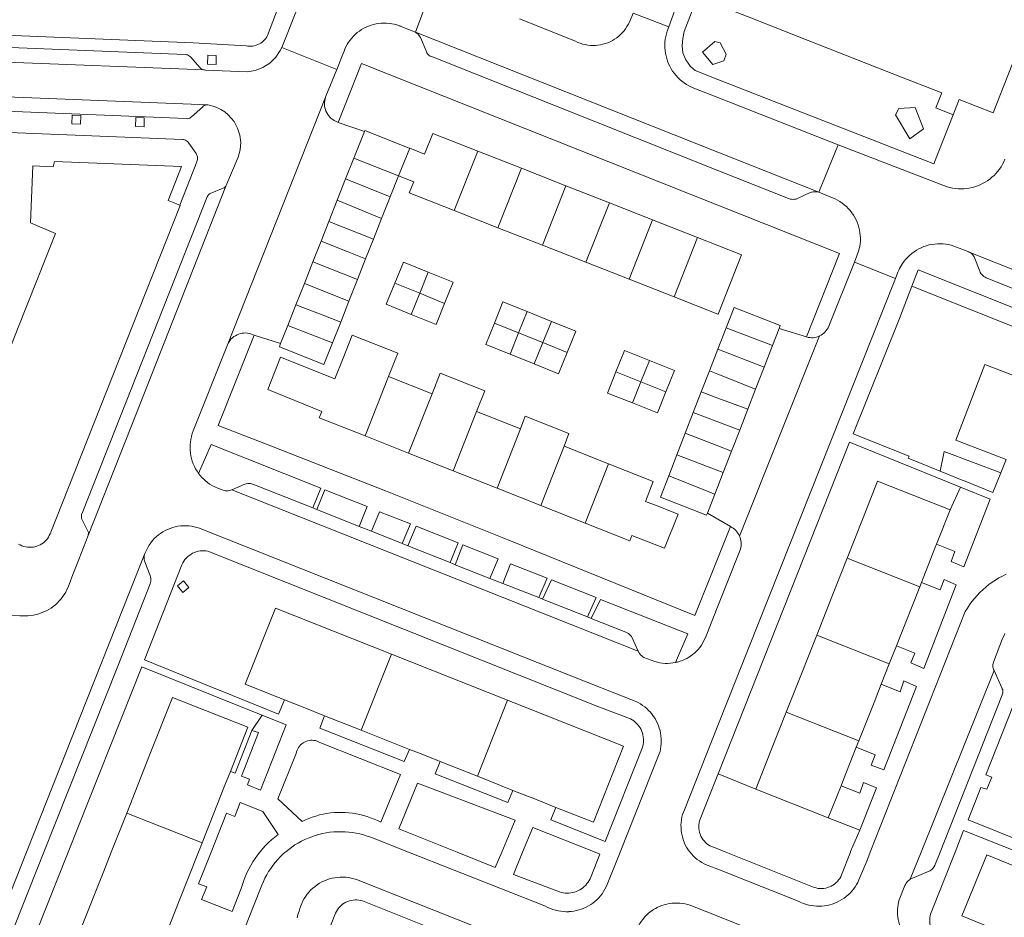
# Model space of a CAD drawing. Header units: metres. Extents: x 89888 to 94270, y 464165 to 468904.
# Tile 229 of 256: x 92404 to 92539, y 467031 to 467154. Entities that reach past the tile are written whole.
import ezdxf

# ---------------------------------------------------------------- set-up
doc = ezdxf.new("R2010")
doc.units = ezdxf.units.M
for name, color, linetype, lineweight in [('B_BEBOUWINGSGRENS_0', 251, 'CONTINUOUS', 13), ('B_TUSSENMUUR_0', 251, 'CONTINUOUS', 13), ('T_CULTUURGRENS_0', 251, 'CONTINUOUS', 13), ('T_MUUR_30CM_LIJN_0', 251, 'CONTINUOUS', 13), ('V_WEGGRENS_0', 251, 'CONTINUOUS', 13), ('W_WALBESCHERMING_LIJN_0', 251, 'CONTINUOUS', 13)]:
    doc.layers.add(name, color=color, linetype=linetype, lineweight=lineweight)

# ---------------------------------------------------------------- blocks, each defined once
blk = doc.blocks.new('OGT_BLOK3_ACAD_1_FMEBLOCK12')
at = {"layer": 'V_WEGGRENS_0'}
for p, q in [((-5.93, -1.53), (-4.69, 1.53)), ((5.29, 1.53), (5.93, 1.27))]:
    blk.add_line(p, q, dxfattribs=at)
blk = doc.blocks.new('OGT_BLOK3_ACAD_1_FMEBLOCK15')
at = {"layer": 'W_WALBESCHERMING_LIJN_0'}
for points in [[(33.23, 53.56), (11.4, 19.64), (11.16, 19.21), (10.89, 18.8), (10.61, 18.41), (10.3, 18.03), (9.98, 17.66), (9.64, 17.3), (9.29, 16.97), (8.92, 16.65), (8.54, 16.35), (8.14, 16.07), (7.73, 15.8), (7.3, 15.56), (6.87, 15.33), (6.43, 15.13), (5.97, 14.95), (5.51, 14.79), (5.04, 14.65), (4.57, 14.53), (2.21, 14.03), (-15.01, 10.32), (-22.63, 8.64), (-23, 8.56), (-23.36, 8.47), (-23.72, 8.35), (-24.07, 8.21), (-24.41, 8.04), (-24.74, 7.86), (-25.06, 7.66), (-25.37, 7.44), (-25.66, 7.19), (-25.94, 6.94), (-26.19, 6.66), (-26.44, 6.37), (-26.66, 6.06), (-26.86, 5.74), (-27.04, 5.41), (-27.21, 5.07), (-27.35, 4.72), (-27.47, 4.36), (-27.56, 4), (-30.62, -3.65), (-50.29, -53.56)], [(30.78, 5.61), (34.18, 14.03), (46.32, 44.06), (50.29, 53.56)]]:
    blk.add_lwpolyline(points, dxfattribs=at)
blk = doc.blocks.new('OGT_BLOK3_ACAD_1_FMEBLOCK14')
at = {"layer": 'V_WEGGRENS_0'}
for points in [[(-7.59, 28.3), (-7.9, 28.03), (-8.27, 27.67), (-8.62, 27.29), (-8.96, 26.9), (-9.28, 26.5), (-9.58, 26.08), (-9.87, 25.65), (-10.13, 25.2), (-10.38, 24.75), (-10.6, 24.28), (-10.8, 23.8), (-10.98, 23.32), (-24.64, -11.23), (-26.36, -15.6), (-31.37, -28.3)], [(31.37, 20.13), (31, 20.13), (30.63, 20.14), (30.27, 20.19), (29.9, 20.25), (29.54, 20.33), (29.19, 20.44), (28.85, 20.57), (28.51, 20.72), (28.18, 20.89), (9.37, 28.3)]]:
    blk.add_lwpolyline(points, dxfattribs=at)

msp = doc.modelspace()

# ---------------------------------------------------------------- linework, layer by layer
at = {"layer": 'B_BEBOUWINGSGRENS_0'}
for p, q in [((92449.98, 467134.9), (92451.43, 467138.58)), ((92467.02, 467135.88), (92473.02, 467133.52)), ((92448.86, 467132.06), (92449.98, 467134.9)), ((92473.02, 467133.52), (92479.14, 467131.12)), ((92447.71, 467129.14), (92448.86, 467132.06)), ((92456.11, 467132.49), (92454.97, 467129.6)), ((92479.14, 467131.12), (92485.1, 467128.78)), ((92446.56, 467126.23), (92447.71, 467129.14)), ((92454.97, 467129.6), (92453.8, 467126.63)), ((92485.1, 467128.78), (92491.03, 467126.45)), ((92469.79, 467125.36), (92463.79, 467127.72)), ((92445.48, 467123.49), (92446.56, 467126.23)), ((92453.8, 467126.63), (92452.67, 467123.78)), ((92491.03, 467126.45), (92497.21, 467124.02)), ((92475.9, 467122.96), (92469.79, 467125.36)), ((92444.37, 467120.67), (92445.48, 467123.49)), ((92452.67, 467123.78), (92451.61, 467121.08)), ((92497.21, 467124.02), (92500, 467122.92)), ((92481.88, 467120.61), (92475.9, 467122.96)), ((92443.19, 467117.68), (92444.37, 467120.67)), ((92451.61, 467121.08), (92450.48, 467118.23)), ((92487.83, 467118.27), (92481.88, 467120.61)), ((92442.03, 467114.74), (92443.19, 467117.68)), ((92450.48, 467118.23), (92449.31, 467115.24)), ((92494, 467115.85), (92487.83, 467118.27)), ((92449.31, 467115.24), (92448.18, 467112.39)), ((92440.92, 467111.93), (92442.03, 467114.74)), ((92477.15, 467112.49), (92473.81, 467113.83)), ((92448.18, 467112.39), (92447.05, 467109.52)), ((92439.93, 467109.43), (92440.92, 467111.93)), ((92500.01, 467108.65), (92501.15, 467111.6)), ((92508.42, 467111.49), (92507.51, 467109.16)), ((92498.85, 467105.67), (92500.01, 467108.65)), ((92507.51, 467109.16), (92506.37, 467106.21)), ((92471.45, 467107.98), (92474.79, 467106.64)), ((92497.73, 467102.79), (92498.85, 467105.67)), ((92506.37, 467106.21), (92505.2, 467103.19)), ((92460.73, 467102.52), (92454.76, 467104.89)), ((92496.63, 467099.95), (92497.73, 467102.79)), ((92505.2, 467103.19), (92504.13, 467100.43)), ((92472.87, 467097.7), (92466.85, 467100.09)), ((92504.13, 467100.43), (92503.01, 467097.55)), ((92495.54, 467097.14), (92496.63, 467099.95)), ((92503.01, 467097.55), (92501.89, 467094.67)), ((92451.54, 467096.75), (92457.5, 467094.39)), ((92494.38, 467094.15), (92495.54, 467097.14)), ((92484.97, 467092.91), (92478.87, 467095.33)), ((92501.89, 467094.67), (92500.75, 467091.72)), ((92457.5, 467094.39), (92463.63, 467091.96)), ((92493.27, 467091.28), (92494.38, 467094.15)), ((92463.63, 467091.96), (92469.67, 467089.56)), ((92469.67, 467089.56), (92475.68, 467087.18)), ((92499.59, 467088.73), (92498.57, 467086.12)), ((92475.68, 467087.18), (92481.77, 467084.77)), ((92531.94, 467086.59), (92530.07, 467081.87)), ((92527.99, 467076.62), (92527.75, 467076)), ((92524.54, 467067.9), (92523.56, 467065.42)), ((92523.56, 467065.42), (92522.46, 467062.64)), ((92451.01, 467056.29), (92445.96, 467058.3)), ((92457.64, 467053.66), (92451.01, 467056.29)), ((92519.37, 467054.83), (92519.03, 467053.97)), ((92466.96, 467049.97), (92461.83, 467052)), ((92471.85, 467048.03), (92466.96, 467049.97)), ((92516.94, 467048.68), (92515.18, 467044.24)), ((92515.18, 467044.24), (92505.22, 467048.18)), ((92416.65, 467039.53), (92418.77, 467044.9)), ((92429.13, 467040.81), (92428.63, 467039.53))]:
    msp.add_line(p, q, dxfattribs=at)
for points in [[(92542.82, 467162.55), (92545.78, 467161.35), (92537.86, 467141.13)], [(92532.35, 467140.89), (92529.97, 467141.82), (92530.79, 467143.9), (92524.44, 467146.38), (92517.8, 467148.98), (92511.16, 467151.58), (92504.52, 467154.18), (92500, 467155.95)], [(92537.86, 467141.13), (92533.16, 467142.97), (92532.35, 467140.89)], [(92451.43, 467138.58), (92451.48, 467138.72), (92457.61, 467136.3), (92457.66, 467136.28)], [(92457.66, 467136.28), (92459.71, 467135.48), (92460.82, 467138.32), (92467.02, 467135.88)], [(92396.39, 467094.49), (92396.99, 467094.24), (92403.88, 467111.64), (92409.01, 467124.57), (92405.55, 467126.01), (92405.86, 467133.84), (92408.69, 467133.73), (92408.85, 467134.44), (92426.32, 467133.76), (92424.48, 467129.1), (92426.08, 467128.45)], [(92463.79, 467127.72), (92457.61, 467130.15), (92458.21, 467131.66), (92456.11, 467132.49)], [(92426.08, 467128.45), (92426.14, 467128.42), (92417.74, 467107.25), (92408.25, 467083.29)], [(92500, 467122.92), (92503.27, 467121.64), (92500.05, 467113.47), (92500, 467113.49), (92494, 467115.85)], [(92460.22, 467119.25), (92456.81, 467120.63), (92455.63, 467117.73)], [(92462.46, 467114.96), (92463.63, 467117.86), (92460.22, 467119.25)], [(92455.63, 467117.73), (92454.45, 467114.83), (92457.87, 467113.45)], [(92457.87, 467113.45), (92461.28, 467112.06), (92462.46, 467114.96)], [(92473.81, 467113.83), (92470.48, 467115.18), (92469.3, 467112.25)], [(92501.15, 467111.6), (92502.23, 467114.37), (92508.58, 467111.9), (92508.42, 467111.49)], [(92469.3, 467112.25), (92468.12, 467109.32), (92471.45, 467107.98)], [(92479.3, 467108.22), (92480.48, 467111.15), (92477.15, 467112.49)], [(92454.76, 467104.89), (92456.04, 467108.11), (92449.76, 467110.59), (92448.51, 467107.41), (92447.37, 467104.59), (92439.93, 467107.58), (92438.15, 467103.12), (92445.57, 467100.11), (92445.22, 467099.23), (92451.54, 467096.75)], [(92447.05, 467109.52), (92445.88, 467106.56), (92439.76, 467108.98), (92439.93, 467109.43)], [(92474.79, 467106.64), (92478.12, 467105.29), (92479.3, 467108.22)], [(92490.6, 467107.1), (92487.17, 467108.47), (92486.01, 467105.56)], [(92492.88, 467102.82), (92494.04, 467105.74), (92490.6, 467107.1)], [(92486.01, 467105.56), (92484.84, 467102.64), (92488.28, 467101.27)], [(92539.64, 467093.49), (92532.71, 467096.16), (92536.71, 467106.55), (92544.71, 467103.47), (92552.7, 467100.4)], [(92466.85, 467100.09), (92467.98, 467102.92), (92461.85, 467105.35), (92460.73, 467102.52)], [(92488.28, 467101.27), (92491.72, 467099.9), (92492.88, 467102.82)], [(92478.87, 467095.33), (92479.55, 467097.09), (92473.55, 467099.44), (92472.87, 467097.7)], [(92481.77, 467084.77), (92487.9, 467082.33), (92488.2, 467083.08), (92489.85, 467082.43), (92492.7, 467081.3), (92494.55, 467085.97), (92491.65, 467087.12), (92490.05, 467087.75), (92491.13, 467090.46), (92484.97, 467092.91)], [(92498.57, 467086.12), (92498.47, 467085.86), (92492.12, 467088.33), (92493.27, 467091.28)], [(92500.75, 467091.72), (92500, 467089.8), (92499.59, 467088.73)], [(92517.78, 467079.95), (92519.88, 467085.24), (92521.97, 467090.53), (92531.94, 467086.59)], [(92408.25, 467083.29), (92408.14, 467083.06), (92408.01, 467082.83), (92407.87, 467082.62), (92407.7, 467082.42), (92407.52, 467082.23), (92407.32, 467082.06), (92407.11, 467081.91), (92406.89, 467081.78), (92406.65, 467081.67), (92406.41, 467081.58), (92406.16, 467081.51), (92405.9, 467081.46), (92405.65, 467081.44), (92405.39, 467081.44), (92405.13, 467081.46), (92404.87, 467081.5), (92404.62, 467081.57), (92404.38, 467081.66), (92404.14, 467081.76), (92403.92, 467081.89)], [(92530.07, 467081.87), (92529.84, 467081.3), (92527.99, 467076.62)], [(92513.59, 467069.36), (92515.69, 467074.65), (92517.78, 467079.95)], [(92426.49, 467075.24), (92427.3, 467075.91), (92426.56, 467076.83), (92425.74, 467076.16), (92426.49, 467075.24)], [(92527.75, 467076), (92525.65, 467070.71), (92524.54, 467067.9)], [(92440.46, 467060.48), (92435.07, 467062.61), (92439.23, 467073.08), (92447.2, 467069.92), (92455.17, 467066.76)], [(92509.4, 467058.77), (92511.5, 467064.07), (92513.59, 467069.36)], [(92455.17, 467066.76), (92463.14, 467063.6), (92471.11, 467060.44)], [(92522.46, 467062.64), (92521.47, 467060.12), (92519.37, 467054.83)], [(92418.77, 467044.9), (92421.92, 467052.85), (92425.06, 467060.8), (92435.42, 467056.71), (92433.02, 467050.64)], [(92445.96, 467058.3), (92443.04, 467059.45), (92440.46, 467060.48)], [(92471.11, 467060.44), (92479.08, 467057.28), (92487.05, 467054.12), (92482.9, 467043.65), (92477.73, 467045.7)], [(92505.22, 467048.18), (92507.31, 467053.48), (92509.4, 467058.77)], [(92461.83, 467052), (92458.99, 467053.13), (92457.64, 467053.66)], [(92519.03, 467053.97), (92517.28, 467049.53), (92516.94, 467048.68)], [(92433.02, 467050.64), (92432.28, 467048.76), (92429.13, 467040.81)], [(92477.73, 467045.7), (92474.93, 467046.81), (92471.85, 467048.03)], [(92412.49, 467029), (92415.63, 467036.95), (92416.65, 467039.53)], [(92428.63, 467039.53), (92425.99, 467032.86), (92422.85, 467024.91)], [(92543, 467036.68), (92536.98, 467039.16), (92533.54, 467030.79), (92539.57, 467028.3)]]:
    msp.add_lwpolyline(points, dxfattribs=at)
at = {"layer": 'B_TUSSENMUUR_0'}
for p, q in [((92457.66, 467136.28), (92456.11, 467132.49)), ((92467.02, 467135.88), (92463.79, 467127.72)), ((92456.11, 467132.49), (92449.98, 467134.9)), ((92473.02, 467133.52), (92469.79, 467125.36)), ((92448.86, 467132.06), (92454.97, 467129.6)), ((92479.14, 467131.12), (92475.9, 467122.96)), ((92447.71, 467129.14), (92453.8, 467126.63)), ((92485.1, 467128.78), (92481.88, 467120.61)), ((92446.56, 467126.23), (92452.67, 467123.78)), ((92491.03, 467126.45), (92487.83, 467118.27)), ((92497.21, 467124.02), (92494, 467115.85)), ((92444.37, 467120.67), (92450.48, 467118.23)), ((92460.22, 467119.25), (92459.04, 467116.35)), ((92449.31, 467115.24), (92443.19, 467117.68)), ((92455.63, 467117.73), (92459.04, 467116.35)), ((92459.04, 467116.35), (92457.87, 467113.45)), ((92459.04, 467116.35), (92462.46, 467114.96)), ((92473.81, 467113.83), (92472.63, 467110.91)), ((92472.63, 467110.91), (92469.3, 467112.25)), ((92477.15, 467112.49), (92475.96, 467109.56)), ((92440.92, 467111.93), (92447.05, 467109.52)), ((92472.63, 467110.91), (92471.45, 467107.98)), ((92475.96, 467109.56), (92472.63, 467110.91)), ((92501.15, 467111.6), (92507.51, 467109.16)), ((92475.96, 467109.56), (92474.79, 467106.64)), ((92479.3, 467108.22), (92475.96, 467109.56)), ((92500.01, 467108.65), (92506.37, 467106.21)), ((92490.6, 467107.1), (92489.44, 467104.19)), ((92486.01, 467105.56), (92489.44, 467104.19)), ((92454.76, 467104.89), (92451.54, 467096.75)), ((92489.44, 467104.19), (92488.28, 467101.27)), ((92489.44, 467104.19), (92492.88, 467102.82)), ((92460.73, 467102.52), (92457.5, 467094.39)), ((92466.85, 467100.09), (92463.63, 467091.96)), ((92469.67, 467089.56), (92472.87, 467097.7)), ((92475.68, 467087.18), (92478.87, 467095.33)), ((92481.77, 467084.77), (92484.97, 467092.91)), ((92493.27, 467091.28), (92499.59, 467088.73)), ((92517.78, 467079.95), (92527.75, 467076)), ((92513.59, 467069.36), (92523.56, 467065.42)), ((92455.17, 467066.76), (92451.01, 467056.29)), ((92471.11, 467060.44), (92466.96, 467049.97)), ((92519.37, 467054.83), (92509.4, 467058.77)), ((92418.77, 467044.9), (92429.13, 467040.81))]:
    msp.add_line(p, q, dxfattribs=at)
for points in [[(92445.48, 467123.49), (92449.07, 467122.08), (92451.61, 467121.08)], [(92442.03, 467114.74), (92445.62, 467113.37), (92448.18, 467112.39)], [(92498.85, 467105.67), (92500, 467105.22), (92505.2, 467103.19)], [(92497.73, 467102.79), (92500, 467101.95), (92504.13, 467100.43)], [(92496.63, 467099.95), (92500, 467098.68), (92503.01, 467097.55)], [(92501.89, 467094.67), (92500, 467095.4), (92495.54, 467097.14)], [(92494.38, 467094.15), (92500, 467092.01), (92500.75, 467091.72)]]:
    msp.add_lwpolyline(points, dxfattribs=at)
at = {"layer": 'T_CULTUURGRENS_0'}
for p, q in [((92531.11, 467094.59), (92530.54, 467091.91)), ((92538.91, 467091.69), (92531.11, 467094.59)), ((92533.35, 467089.72), (92531.94, 467086.59)), ((92437.41, 467058.35), (92435.96, 467056.27)), ((92500.04, 467050.3), (92505.22, 467048.18)), ((92515.18, 467044.24), (92519.5, 467042.56))]:
    msp.add_line(p, q, dxfattribs=at)
for points in [[(92499.58, 467150.95), (92497.92, 467149.48), (92499.31, 467147.8), (92500.82, 467148.3), (92501.16, 467149.2), (92500.35, 467150.77), (92499.58, 467150.95)], [(92524.4, 467140.88), (92526.39, 467137.58), (92528.27, 467138.94), (92527.12, 467141.88), (92524.88, 467141.76), (92524.4, 467140.88)], [(92605.04, 467080.34), (92607.28, 467085.16), (92526.68, 467117.34)]]:
    msp.add_lwpolyline(points, dxfattribs=at)
at = {"layer": 'T_MUUR_30CM_LIJN_0'}
for points in [[(92397.99, 467137.14), (92398.04, 467138.61), (92426.42, 467137.48), (92426.57, 467137.46), (92426.73, 467137.43), (92426.87, 467137.37), (92427, 467137.3), (92427.13, 467137.2), (92427.23, 467137.09), (92427.32, 467136.97), (92428.3, 467135.54), (92428.38, 467135.4), (92428.45, 467135.24), (92428.49, 467135.08), (92428.51, 467134.91), (92428.5, 467134.74), (92428.47, 467134.58)], [(92428.47, 467134.58), (92428.42, 467134.42), (92426.08, 467128.45)]]:
    msp.add_lwpolyline(points, dxfattribs=at)
at = {"layer": 'V_WEGGRENS_0'}
for p, q in [((92460.91, 467158.8), (92458.45, 467152.22)), ((92493.26, 467152.95), (92494.96, 467157.64)), ((92488.35, 467154.86), (92493.26, 467152.95)), ((92334.8, 467150.79), (92429.47, 467147.03)), ((92440.08, 467150.1), (92447.65, 467147.11)), ((92447.83, 467139.82), (92451.02, 467147.93)), ((92429.91, 467142.22), (92389.47, 467143.85)), ((92446.11, 467143.29), (92432.62, 467109.25)), ((92451.43, 467138.58), (92447.83, 467139.82)), ((92516.53, 467136.75), (92513.88, 467130.23)), ((92432.41, 467131.08), (92420.05, 467099.66)), ((92516.73, 467121.82), (92512.19, 467110.34)), ((92534.55, 467122), (92549.04, 467116.22)), ((92519.13, 467121.5), (92518.77, 467120.61)), ((92518.77, 467120.61), (92524.41, 467118.39)), ((92526.68, 467117.34), (92527.54, 467119.56)), ((92512.19, 467110.34), (92508.42, 467111.49)), ((92431.33, 467098.16), (92436.29, 467110.58)), ((92436.29, 467110.58), (92439.93, 467109.43)), ((92502.99, 467082.99), (92514, 467110.48)), ((92413.47, 467083.08), (92420.05, 467099.66)), ((92428.65, 467091.58), (92430.39, 467095.56)), ((92430.39, 467095.56), (92445.47, 467089.56)), ((92500.04, 467050.3), (92518.1, 467095.89)), ((92518.1, 467095.89), (92533.35, 467089.72)), ((92539.64, 467093.49), (92538.91, 467091.69)), ((92538.91, 467091.69), (92537.82, 467088.98)), ((92433.22, 467089.33), (92489.08, 467067.15)), ((92445.47, 467089.56), (92444.35, 467086.84)), ((92444.88, 467086.63), (92446.02, 467089.34)), ((92533.35, 467089.72), (92537.45, 467088.03)), ((92444.35, 467086.84), (92444.88, 467086.63)), ((92450.74, 467084.31), (92444.88, 467086.63)), ((92450.74, 467084.31), (92452.4, 467083.64)), ((92457.76, 467084.64), (92456.65, 467081.95)), ((92457.41, 467081.64), (92458.56, 467084.32)), ((92458.56, 467084.32), (92464.32, 467082.03)), ((92456.65, 467081.95), (92452.4, 467083.64)), ((92456.65, 467081.95), (92457.41, 467081.64)), ((92463.22, 467079.33), (92457.41, 467081.64)), ((92464.32, 467082.03), (92463.22, 467079.33)), ((92463.93, 467079.05), (92464.95, 467081.79)), ((92421.27, 467080.59), (92411.38, 467055.64)), ((92463.22, 467079.33), (92463.93, 467079.05)), ((92468.66, 467077.17), (92463.93, 467079.05)), ((92468.66, 467077.17), (92470.45, 467076.47)), ((92476.56, 467077.19), (92475.39, 467074.52)), ((92475.39, 467074.52), (92470.45, 467076.47)), ((92475.93, 467074.3), (92477.13, 467076.96)), ((92477.13, 467076.96), (92483.28, 467074.52)), ((92475.39, 467074.52), (92475.93, 467074.3)), ((92483.28, 467074.52), (92482.1, 467071.87)), ((92482.1, 467071.87), (92475.93, 467074.3)), ((92482.62, 467071.67), (92483.88, 467074.28)), ((92483.88, 467074.28), (92495.87, 467069.53)), ((92482.1, 467071.87), (92482.62, 467071.67)), ((92495.87, 467069.53), (92494.2, 467065.6)), ((92410.71, 467039.53), (92420.84, 467065.01)), ((92537.96, 467064.5), (92527.95, 467039.53)), ((92437.41, 467058.35), (92440.7, 467057.03)), ((92405, 467039.53), (92411.38, 467055.64)), ((92537.66, 467049.85), (92536.84, 467050.18)), ((92534.4, 467043.98), (92536.15, 467048.43)), ((92545.48, 467039.53), (92534.4, 467043.98)), ((92464.19, 467039.53), (92456.16, 467042.73)), ((92532.61, 467039.53), (92533.78, 467042.5)), ((92533.78, 467042.5), (92541.27, 467039.53)), ((92469.43, 467037.44), (92464.19, 467039.53)), ((92470.31, 467039.53), (92469.43, 467037.44)), ((92484.8, 467035.1), (92486.57, 467039.53)), ((92496.19, 467039.53), (92496.38, 467039.3)), ((92527.95, 467039.53), (92526.46, 467035.82))]:
    msp.add_line(p, q, dxfattribs=at)
for points in [[(92450.32, 467175.95), (92449.43, 467173.72), (92442.25, 467155.57), (92440.82, 467151.97), (92440.08, 467150.1)], [(92495.37, 467152.3), (92497.18, 467156.99), (92497.96, 467156.75)], [(92439.95, 467156.57), (92438.14, 467151.79), (92438.03, 467151.58), (92437.9, 467151.38), (92437.75, 467151.2), (92437.58, 467151.03), (92437.4, 467150.87), (92437.21, 467150.73), (92437.01, 467150.61), (92436.79, 467150.51), (92436.57, 467150.42), (92436.34, 467150.36), (92436.11, 467150.32), (92435.87, 467150.3), (92435.64, 467150.3), (92435.4, 467150.32), (92435.17, 467150.36)], [(92435.17, 467150.36), (92427.92, 467150.76), (92336.94, 467154.46)], [(92472.76, 467154.08), (92480.46, 467150.97), (92480.78, 467150.82), (92481.11, 467150.7), (92481.44, 467150.59), (92481.78, 467150.51), (92482.13, 467150.45), (92482.48, 467150.41), (92482.83, 467150.4), (92483.18, 467150.41), (92483.53, 467150.44), (92483.87, 467150.49), (92484.22, 467150.56), (92484.55, 467150.66), (92484.88, 467150.78), (92485.21, 467150.92), (92485.52, 467151.08), (92485.82, 467151.26), (92486.11, 467151.46), (92486.38, 467151.67), (92486.64, 467151.91), (92486.89, 467152.16), (92487.12, 467152.42), (92487.33, 467152.7), (92487.52, 467153), (92487.69, 467153.3), (92487.85, 467153.62), (92488.35, 467154.86)], [(92458.45, 467152.22), (92456.34, 467153.07), (92456.29, 467153.08), (92456.24, 467153.1), (92455.9, 467153.22), (92455.55, 467153.31), (92455.2, 467153.39), (92454.84, 467153.44), (92454.48, 467153.47), (92454.12, 467153.48), (92453.76, 467153.46), (92453.4, 467153.43), (92453.05, 467153.37), (92452.7, 467153.29), (92452.35, 467153.19), (92452.01, 467153.07), (92451.68, 467152.93), (92451.36, 467152.76), (92451.05, 467152.58), (92450.75, 467152.38), (92450.46, 467152.16), (92450.19, 467151.93), (92449.93, 467151.68), (92449.69, 467151.41), (92449.47, 467151.14), (92449.27, 467150.86), (92449.09, 467150.56), (92448.92, 467150.26), (92448.77, 467149.94), (92448.64, 467149.62)], [(92493.26, 467152.95), (92493.03, 467152.36), (92492.93, 467151.99), (92492.84, 467151.62), (92492.78, 467151.25), (92492.74, 467150.87), (92492.72, 467150.49), (92492.73, 467150.1), (92492.76, 467149.72), (92492.81, 467149.35), (92492.89, 467148.97), (92492.98, 467148.6), (92493.1, 467148.24), (92493.24, 467147.89), (92493.41, 467147.54), (92493.59, 467147.21), (92493.79, 467146.89), (92494.02, 467146.58), (92494.26, 467146.28), (92494.52, 467146), (92494.79, 467145.74), (92495.08, 467145.49), (92495.38, 467145.26), (92495.7, 467145.05), (92496.03, 467144.86), (92496.37, 467144.69), (92496.73, 467144.54), (92500, 467143.26), (92503.02, 467142.08), (92516.53, 467136.75)], [(92334.8, 467150.79), (92334.93, 467150.81), (92335.06, 467150.85), (92335.19, 467150.9), (92335.3, 467150.97), (92335.4, 467151.06), (92336.9, 467152.45), (92337.02, 467152.54), (92337.15, 467152.62), (92337.3, 467152.68), (92337.44, 467152.72), (92337.6, 467152.74), (92426.83, 467149.15), (92426.98, 467149.13), (92427.13, 467149.09), (92427.28, 467149.02), (92427.41, 467148.94), (92427.54, 467148.84), (92428.88, 467147.33), (92428.98, 467147.24), (92429.09, 467147.16), (92429.21, 467147.1), (92429.34, 467147.05), (92429.47, 467147.03)], [(92458.45, 467152.22), (92500, 467135.73), (92513.88, 467130.23)], [(92513.88, 467130.23), (92513.68, 467130.28), (92513.49, 467130.3), (92513.29, 467130.3), (92513.1, 467130.29), (92512.9, 467130.25), (92512.71, 467130.19), (92510.95, 467129.35), (92510.75, 467129.29), (92510.55, 467129.26), (92510.34, 467129.25), (92510.14, 467129.27), (92509.94, 467129.3), (92509.74, 467129.35), (92500, 467133.23), (92460.79, 467148.85), (92460.63, 467148.89), (92460.49, 467148.95), (92460.35, 467149.03), (92460.23, 467149.12), (92460.12, 467149.24), (92460.03, 467149.37), (92459.96, 467149.51), (92459.91, 467149.65), (92459.13, 467151.49), (92459.03, 467151.67), (92458.91, 467151.83), (92458.77, 467151.98), (92458.62, 467152.11), (92458.45, 467152.22)], [(92532.35, 467140.89), (92529.71, 467134.15), (92500, 467145.72), (92496.88, 467146.94), (92496.26, 467147.52), (92495.6, 467148.42), (92495.2, 467149.37), (92495.09, 467150.33), (92495.18, 467151.34), (92495.37, 467152.3)], [(92431.07, 467147.78), (92431.09, 467149.01), (92429.9, 467149.05), (92429.88, 467147.82), (92431.07, 467147.78)], [(92435.31, 467146.79), (92436.43, 467146.97), (92437.48, 467147.37), (92438.44, 467147.98), (92439.25, 467148.77), (92439.88, 467149.71), (92440.08, 467150.1)], [(92448.64, 467149.62), (92448.39, 467148.98), (92447.91, 467147.77), (92447.65, 467147.11)], [(92451.02, 467147.93), (92500, 467128.47), (92516.73, 467121.82)], [(92429.47, 467147.03), (92429.62, 467147.02), (92435.31, 467146.79)], [(92447.65, 467147.11), (92446.16, 467143.41), (92446.11, 467143.29)], [(92429.91, 467142.22), (92429.75, 467142.22), (92429.59, 467142.19), (92429.44, 467142.13), (92429.3, 467142.04), (92429.19, 467141.93), (92427.68, 467140.59), (92427.56, 467140.49), (92427.43, 467140.41), (92427.28, 467140.36), (92427.12, 467140.34), (92426.96, 467140.35), (92392.06, 467141.79), (92391.91, 467141.81), (92391.76, 467141.86), (92391.62, 467141.92), (92391.49, 467142.01), (92391.38, 467142.12), (92390, 467143.55), (92389.89, 467143.66), (92389.76, 467143.75), (92389.62, 467143.82), (92389.47, 467143.85)], [(92431.16, 467141.87), (92430.92, 467141.96), (92430.67, 467142.04), (92430.42, 467142.12), (92430.16, 467142.18), (92429.91, 467142.22)], [(92446.11, 467143.29), (92446.04, 467143.05), (92445.99, 467142.81), (92445.96, 467142.57), (92445.96, 467142.32), (92445.97, 467142.08), (92446.01, 467141.83), (92446.08, 467141.59), (92446.16, 467141.36), (92446.27, 467141.14), (92446.4, 467140.93), (92446.54, 467140.73), (92446.71, 467140.55), (92446.89, 467140.38), (92447.08, 467140.23), (92447.29, 467140.1), (92447.83, 467139.82)], [(92411.3, 467140.84), (92411.23, 467139.65), (92412.43, 467139.6), (92412.49, 467140.79), (92411.3, 467140.84)], [(92433.52, 467139.93), (92433.15, 467140.42), (92432.72, 467140.87), (92432.24, 467141.26), (92431.72, 467141.59), (92431.16, 467141.87)], [(92420.01, 467140.48), (92419.98, 467139.28), (92421.16, 467139.24), (92421.19, 467140.44), (92420.01, 467140.48)], [(92432.41, 467131.08), (92434.1, 467135.06), (92434.36, 467136.04), (92434.44, 467137.06), (92434.32, 467138.07), (92434.01, 467139.04), (92433.52, 467139.93)], [(92539.46, 467134.77), (92539.31, 467134.41), (92539.13, 467134.07), (92538.93, 467133.74), (92538.72, 467133.42), (92538.48, 467133.11), (92538.23, 467132.82), (92537.96, 467132.54), (92537.67, 467132.28), (92537.37, 467132.04), (92537.06, 467131.81), (92536.73, 467131.61), (92536.39, 467131.42), (92536.04, 467131.26), (92535.68, 467131.11), (92535.32, 467130.99), (92534.94, 467130.89), (92534.56, 467130.81), (92534.18, 467130.75), (92533.8, 467130.72), (92533.41, 467130.71), (92533.02, 467130.72), (92532.64, 467130.75), (92532.26, 467130.81), (92531.88, 467130.89), (92531.5, 467130.99), (92531.14, 467131.12), (92516.53, 467136.75)], [(92413.47, 467083.08), (92413.54, 467083.46), (92412.56, 467085.41), (92412.58, 467085.95), (92412.75, 467086.38), (92429.85, 467129.62), (92429.9, 467129.73), (92429.96, 467129.83), (92430.04, 467129.93), (92430.13, 467130.01), (92430.24, 467130.08), (92432.03, 467130.78), (92432.16, 467130.84), (92432.28, 467130.92), (92432.41, 467131.08)], [(92513.88, 467130.23), (92515.77, 467129.46), (92516.12, 467129.31), (92516.45, 467129.14), (92516.78, 467128.95), (92517.09, 467128.74), (92517.39, 467128.51), (92517.67, 467128.26), (92517.94, 467127.99), (92518.19, 467127.71), (92518.42, 467127.41), (92518.63, 467127.1), (92518.83, 467126.78), (92519, 467126.45), (92519.15, 467126.1), (92519.28, 467125.75), (92519.39, 467125.39), (92519.48, 467125.02), (92519.54, 467124.65), (92519.58, 467124.27), (92519.6, 467123.9), (92519.59, 467123.52), (92519.56, 467123.15), (92519.5, 467122.77), (92519.45, 467122.51), (92519.38, 467122.25), (92519.31, 467122), (92519.22, 467121.75), (92519.13, 467121.5)], [(92525.38, 467120.43), (92525.6, 467120.74), (92525.84, 467121.03), (92526.1, 467121.31), (92526.38, 467121.58), (92526.67, 467121.82), (92526.98, 467122.05), (92527.3, 467122.26), (92527.63, 467122.45), (92527.97, 467122.61), (92528.33, 467122.76), (92528.69, 467122.88), (92529.06, 467122.98), (92529.43, 467123.06), (92529.81, 467123.11), (92530.19, 467123.14), (92530.57, 467123.15), (92530.95, 467123.13), (92531.33, 467123.09), (92531.71, 467123.03), (92532.08, 467122.94), (92532.45, 467122.83), (92532.81, 467122.7), (92534.5, 467122.02), (92534.55, 467122)], [(92534.55, 467122), (92534.69, 467121.93), (92534.82, 467121.84), (92534.94, 467121.73), (92535.05, 467121.61), (92535.14, 467121.48), (92535.21, 467121.34), (92535.99, 467119.38), (92536.07, 467119.21), (92536.17, 467119.05), (92536.29, 467118.91), (92536.42, 467118.77), (92536.57, 467118.66), (92536.73, 467118.56), (92536.9, 467118.48), (92588.48, 467097.95)], [(92514, 467110.48), (92514.21, 467110.59), (92514.4, 467110.72), (92514.58, 467110.87), (92514.75, 467111.03), (92514.9, 467111.21), (92515.03, 467111.4), (92515.15, 467111.6), (92515.24, 467111.81), (92518.77, 467120.61)], [(92524.41, 467118.39), (92524.76, 467119.26), (92524.86, 467119.5), (92524.97, 467119.74), (92525.1, 467119.98), (92525.23, 467120.21), (92525.38, 467120.43)], [(92527.54, 467119.56), (92588.65, 467095.18), (92590.91, 467094.26), (92593.17, 467093.32), (92595.42, 467092.36), (92597.66, 467091.39), (92599.89, 467090.39), (92602.11, 467089.37), (92604.32, 467088.33), (92606.53, 467087.27), (92609.97, 467085.69)], [(92524.41, 467118.39), (92522.64, 467113.9), (92500, 467056.93), (92495.41, 467045.38), (92495.28, 467045.05), (92495.17, 467044.7), (92495.08, 467044.35), (92495.01, 467043.99), (92494.97, 467043.63), (92494.94, 467043.27), (92494.95, 467042.91), (92494.97, 467042.54), (92495.02, 467042.18), (92495.09, 467041.83), (92495.18, 467041.47), (92495.29, 467041.13), (92495.43, 467040.79)], [(92518.6, 467097.04), (92524.95, 467112.86), (92526.68, 467117.34)], [(92436.29, 467110.58), (92436.07, 467110.69), (92435.84, 467110.77), (92435.6, 467110.83), (92435.36, 467110.87), (92435.12, 467110.89), (92434.88, 467110.88), (92434.63, 467110.85), (92434.39, 467110.8), (92434.16, 467110.73), (92433.94, 467110.64), (92433.72, 467110.52), (92433.51, 467110.39), (92433.32, 467110.24), (92433.15, 467110.07), (92432.99, 467109.88), (92432.84, 467109.68), (92432.72, 467109.47), (92432.62, 467109.25)], [(92514, 467110.48), (92513.79, 467110.39), (92513.57, 467110.32), (92513.34, 467110.27), (92513.11, 467110.24), (92512.88, 467110.23), (92512.64, 467110.25), (92512.41, 467110.28), (92512.19, 467110.34)], [(92432.62, 467109.25), (92427.83, 467097.23), (92427.79, 467097.11), (92427.76, 467097), (92427.72, 467096.88), (92427.69, 467096.76), (92427.66, 467096.64)], [(92496.86, 467072.05), (92471.27, 467082.44), (92454.34, 467089.18), (92437.86, 467095.66), (92431.33, 467098.16)], [(92427.66, 467096.64), (92427.58, 467096.27), (92427.52, 467095.89), (92427.49, 467095.51), (92427.48, 467095.13), (92427.49, 467094.75), (92427.53, 467094.37), (92427.59, 467094), (92427.68, 467093.63), (92427.79, 467093.26), (92427.92, 467092.91), (92428.07, 467092.56), (92428.24, 467092.22), (92428.44, 467091.89), (92428.65, 467091.58)], [(92530.54, 467091.91), (92526.16, 467093.68), (92526.29, 467093.98), (92518.6, 467097.04)], [(92431.37, 467089.52), (92430.77, 467089.77), (92430.47, 467089.94), (92430.17, 467090.12), (92429.88, 467090.33), (92429.61, 467090.55), (92429.35, 467090.78), (92429.1, 467091.04), (92428.87, 467091.3), (92428.65, 467091.58)], [(92537.82, 467088.98), (92533.76, 467090.6), (92533.57, 467090.68), (92530.54, 467091.91)], [(92433.22, 467089.33), (92433.06, 467089.27), (92432.89, 467089.23), (92432.71, 467089.2), (92432.54, 467089.2), (92432.37, 467089.21), (92432.19, 467089.25), (92432.03, 467089.3), (92431.37, 467089.52)], [(92444.35, 467086.84), (92436.33, 467090.01), (92436.16, 467090.09), (92435.97, 467090.15), (92435.78, 467090.19), (92435.59, 467090.2), (92435.4, 467090.2), (92435.21, 467090.16), (92435.02, 467090.11), (92433.22, 467089.33)], [(92446.02, 467089.34), (92451.83, 467087.03), (92450.74, 467084.31)], [(92537.45, 467088.03), (92533.83, 467078.75), (92532.06, 467079.47), (92532.59, 467080.84), (92530.07, 467081.87)], [(92452.4, 467083.64), (92453.51, 467086.32), (92457.76, 467084.64)], [(92498.57, 467086.12), (92500, 467085.3), (92501.73, 467084.29)], [(92429.11, 467083.91), (92428.76, 467084.05), (92428.41, 467084.16), (92428.05, 467084.26), (92427.68, 467084.33), (92427.31, 467084.37), (92426.94, 467084.4), (92426.56, 467084.4), (92426.19, 467084.37), (92425.82, 467084.32), (92425.45, 467084.25), (92425.09, 467084.16), (92424.74, 467084.04), (92424.39, 467083.9), (92424.05, 467083.74), (92423.73, 467083.55), (92423.42, 467083.35), (92423.12, 467083.13), (92422.83, 467082.89), (92422.56, 467082.63), (92422.31, 467082.35), (92422.08, 467082.06), (92421.86, 467081.75), (92421.67, 467081.43), (92421.27, 467080.59)], [(92429.11, 467083.91), (92479.94, 467063.73), (92488.06, 467060.5), (92488.4, 467060.38), (92488.73, 467060.24), (92489.05, 467060.09), (92489.36, 467059.91), (92489.67, 467059.71), (92489.96, 467059.5), (92490.23, 467059.27), (92490.49, 467059.02), (92490.74, 467058.76), (92490.97, 467058.48), (92491.18, 467058.19), (92491.38, 467057.89), (92491.55, 467057.58)], [(92501.73, 467084.29), (92500, 467079.94), (92496.86, 467072.05)], [(92501.73, 467084.29), (92501.94, 467084.18), (92502.13, 467084.05), (92502.31, 467083.91), (92502.48, 467083.75), (92502.63, 467083.58), (92502.77, 467083.4), (92502.89, 467083.2), (92502.99, 467082.99)], [(92404.08, 467072.04), (92404.45, 467072.01), (92404.83, 467072), (92405.2, 467072.02), (92405.58, 467072.05), (92405.95, 467072.11), (92406.32, 467072.18), (92406.68, 467072.28), (92407.04, 467072.41), (92407.38, 467072.55), (92407.73, 467072.71), (92408.05, 467072.89), (92408.37, 467073.09), (92408.68, 467073.31), (92408.97, 467073.55), (92409.25, 467073.8), (92409.51, 467074.07), (92409.76, 467074.36), (92409.99, 467074.66), (92410.2, 467074.97), (92410.39, 467075.29), (92410.56, 467075.62), (92410.71, 467075.97), (92410.85, 467076.32), (92411.37, 467077.68), (92412.18, 467079.76), (92413.47, 467083.08)], [(92494.84, 467065.78), (92495.14, 467065.89), (92495.44, 467066.02), (92495.73, 467066.16), (92496, 467066.32), (92496.27, 467066.49), (92496.53, 467066.69), (92496.78, 467066.89), (92497.04, 467067.14), (92497.29, 467067.41), (92497.52, 467067.69), (92497.74, 467067.98), (92497.93, 467068.29), (92498.1, 467068.61), (92498.26, 467068.94), (92498.39, 467069.28), (92500, 467073.34), (92502.93, 467080.71), (92503.04, 467080.95), (92503.12, 467081.19), (92503.17, 467081.41), (92503.21, 467081.64), (92503.22, 467081.87), (92503.21, 467082.1), (92503.19, 467082.33), (92503.14, 467082.56), (92503.08, 467082.78), (92502.99, 467082.99)], [(92464.95, 467081.79), (92469.8, 467079.87), (92468.66, 467077.17)], [(92421.27, 467080.59), (92421.21, 467080.43), (92421.18, 467080.27), (92421.16, 467080.1), (92421.16, 467079.93), (92421.18, 467079.76), (92421.22, 467079.6), (92421.28, 467079.44), (92421.99, 467077.54), (92422.05, 467077.36), (92422.09, 467077.17), (92422.1, 467076.98), (92422.1, 467076.78), (92422.06, 467076.59), (92422.01, 467076.41), (92417.55, 467065.11), (92407.38, 467039.53)], [(92421.22, 467065.97), (92426.35, 467079.04), (92426.47, 467079.28), (92426.61, 467079.52), (92426.77, 467079.74), (92426.95, 467079.95), (92427.14, 467080.14), (92427.35, 467080.32), (92427.57, 467080.47), (92427.81, 467080.61)], [(92427.81, 467080.61), (92428.06, 467080.72), (92428.31, 467080.82), (92428.58, 467080.89), (92428.85, 467080.93), (92429.12, 467080.96), (92429.39, 467080.96), (92429.66, 467080.93), (92429.93, 467080.89), (92483.53, 467059.57), (92488.01, 467057.86), (92488.24, 467057.73), (92488.45, 467057.58), (92488.65, 467057.41), (92488.84, 467057.23), (92489.02, 467057.04), (92489.18, 467056.83), (92489.32, 467056.61), (92489.45, 467056.38), (92489.55, 467056.14)], [(92470.45, 467076.47), (92471.52, 467079.18), (92476.56, 467077.19)], [(92520.95, 467039.53), (92534.01, 467072.62), (92534.3, 467073.09), (92534.61, 467073.55), (92534.93, 467073.99), (92535.28, 467074.42), (92535.64, 467074.83), (92536.02, 467075.23), (92536.42, 467075.61), (92536.84, 467075.97), (92537.26, 467076.31), (92537.71, 467076.64), (92538.17, 467076.94), (92538.64, 467077.22), (92539.12, 467077.49), (92539.61, 467077.73)], [(92527.99, 467076.62), (92530.58, 467075.57), (92531.12, 467076.99), (92532.74, 467076.29), (92528.31, 467064.79), (92526.55, 467065.56), (92527.08, 467066.9), (92524.54, 467067.9)], [(92404.08, 467072.04), (92402.22, 467072.12), (92399.38, 467072.26)], [(92489.08, 467067.15), (92488.25, 467069.01), (92488.15, 467069.17), (92488.02, 467069.33), (92487.88, 467069.47), (92487.73, 467069.59), (92487.56, 467069.7), (92487.38, 467069.79), (92482.62, 467071.67)], [(92536.84, 467050.18), (92543.64, 467067.43), (92543.71, 467067.68), (92543.81, 467067.92), (92543.92, 467068.15), (92544.06, 467068.38), (92544.21, 467068.59), (92544.38, 467068.78), (92544.57, 467068.96), (92544.78, 467069.12), (92544.99, 467069.27), (92545.22, 467069.39), (92545.46, 467069.49), (92545.71, 467069.58), (92545.96, 467069.64), (92546.22, 467069.68), (92546.48, 467069.69), (92546.74, 467069.69), (92546.99, 467069.66), (92547.25, 467069.6), (92547.5, 467069.53), (92547.74, 467069.44), (92570.09, 467060.48)], [(92539.46, 467069.58), (92539.29, 467069.24), (92539.13, 467068.9), (92537.9, 467065.63), (92537.85, 467065.47), (92537.82, 467065.31), (92537.81, 467065.14), (92537.82, 467064.97), (92537.85, 467064.81), (92537.9, 467064.65), (92537.96, 467064.5)], [(92494.2, 467065.6), (92493.84, 467065.54), (92493.49, 467065.5), (92493.13, 467065.48), (92492.77, 467065.49), (92492.41, 467065.52), (92492.05, 467065.57), (92491.7, 467065.64), (92491.36, 467065.74), (92489.85, 467066.29), (92489.69, 467066.4), (92489.54, 467066.52), (92489.4, 467066.66), (92489.27, 467066.81), (92489.17, 467066.97), (92489.08, 467067.15)], [(92420.84, 467065.01), (92433.8, 467059.8), (92437.41, 467058.35)], [(92440.46, 467060.48), (92439.64, 467058.49), (92433.29, 467061.05), (92429.12, 467062.77), (92421.22, 467065.97)], [(92494.2, 467065.6), (92494.33, 467065.63), (92494.46, 467065.66), (92494.59, 467065.7), (92494.72, 467065.73), (92494.84, 467065.78)], [(92530.55, 467039.53), (92539.02, 467061.02), (92539.09, 467061.15), (92539.14, 467061.29), (92539.17, 467061.43), (92539.18, 467061.58), (92539.17, 467061.73), (92539.15, 467061.87), (92539.1, 467062.01), (92539.04, 467062.14), (92537.96, 467064.5)], [(92522.46, 467062.64), (92525.07, 467061.59), (92525.56, 467063.07), (92527.33, 467062.32), (92522.81, 467050.85), (92521.07, 467051.52), (92521.64, 467052.94), (92519.03, 467053.97)], [(92457.64, 467053.66), (92456.92, 467051.98), (92445.32, 467056.6), (92445.96, 467058.3)], [(92440.7, 467057.03), (92437.17, 467048.07), (92435.37, 467048.8), (92435.66, 467049.57), (92434.57, 467049.98), (92436.88, 467055.98), (92435.96, 467056.27)], [(92486.57, 467039.53), (92491.96, 467053.04), (92492.06, 467053.39), (92492.14, 467053.74), (92492.19, 467054.09), (92492.22, 467054.45), (92492.23, 467054.81), (92492.22, 467055.17), (92492.19, 467055.53), (92492.13, 467055.89), (92492.06, 467056.24), (92491.96, 467056.58), (92491.85, 467056.92), (92491.71, 467057.26), (92491.55, 467057.58)], [(92435.96, 467056.27), (92433.67, 467050.41), (92433.02, 467050.64)], [(92489.55, 467056.14), (92489.64, 467055.9), (92489.71, 467055.65), (92489.76, 467055.39), (92489.79, 467055.13), (92489.79, 467054.87), (92489.78, 467054.6), (92489.75, 467054.34), (92489.7, 467054.09), (92489.62, 467053.84), (92484.52, 467041.02)], [(92442.87, 467043.76), (92439.56, 467046.88), (92442.06, 467053.12), (92442.11, 467053.34), (92442.18, 467053.55), (92442.27, 467053.75), (92442.38, 467053.94), (92442.51, 467054.12), (92442.66, 467054.29), (92442.83, 467054.43), (92443.01, 467054.57), (92443.2, 467054.68), (92443.4, 467054.77), (92443.61, 467054.84), (92443.83, 467054.89), (92444.05, 467054.92), (92444.27, 467054.92), (92444.49, 467054.91), (92444.71, 467054.87), (92444.93, 467054.8), (92445.13, 467054.72), (92445.33, 467054.61), (92456.42, 467050.23), (92453.68, 467043.65)], [(92471.85, 467048.03), (92471.17, 467046.38), (92461.18, 467050.32), (92461.83, 467052)], [(92497.57, 467042), (92497.49, 467042.25), (92497.43, 467042.52), (92497.4, 467042.78), (92497.39, 467043.05), (92497.4, 467043.32), (92497.43, 467043.58), (92497.49, 467043.84), (92497.57, 467044.1), (92500, 467050.2), (92500.04, 467050.3)], [(92456.16, 467042.73), (92458.75, 467049.03), (92472.16, 467043.94), (92470.31, 467039.53)], [(92516.94, 467048.68), (92519.53, 467047.66), (92520.01, 467049.11), (92521.83, 467048.39), (92519.5, 467042.56)], [(92536.15, 467048.43), (92536.98, 467048.18), (92537.66, 467049.85)], [(92430.36, 467039.53), (92432.49, 467044.91), (92433.62, 467044.44), (92434.38, 467046.35), (92437.47, 467045.13), (92439.57, 467041.96)], [(92453.68, 467043.65), (92453.23, 467043.88), (92452.76, 467044.09), (92452.29, 467044.27), (92451.8, 467044.44), (92451.32, 467044.59), (92450.82, 467044.71), (92450.32, 467044.82), (92449.82, 467044.9), (92449.31, 467044.96), (92448.8, 467045), (92448.29, 467045.01), (92447.78, 467045.01), (92447.27, 467044.98), (92446.76, 467044.93), (92446.26, 467044.86), (92445.76, 467044.77), (92445.26, 467044.65), (92444.77, 467044.51), (92444.28, 467044.36), (92443.8, 467044.18), (92443.33, 467043.98), (92442.87, 467043.76)], [(92484.52, 467041.02), (92477.07, 467043.97), (92477.73, 467045.7)], [(92439.57, 467041.96), (92439.12, 467041.61), (92438.68, 467041.24), (92438.26, 467040.85), (92437.85, 467040.45), (92437.47, 467040.03), (92437.1, 467039.59), (92437.05, 467039.53)], [(92457.52, 467039.53), (92452.3, 467041.59), (92451.82, 467041.76), (92451.32, 467041.91), (92450.82, 467042.04), (92450.32, 467042.15), (92449.81, 467042.23), (92449.29, 467042.3), (92448.78, 467042.34), (92448.26, 467042.35), (92447.74, 467042.35), (92447.23, 467042.32), (92446.71, 467042.27), (92446.2, 467042.19), (92445.69, 467042.09), (92445.19, 467041.97), (92444.69, 467041.83), (92444.2, 467041.66), (92443.72, 467041.48), (92443.25, 467041.27), (92442.78, 467041.04), (92442.33, 467040.79), (92441.89, 467040.53), (92441.46, 467040.24), (92441.04, 467039.93), (92440.64, 467039.61), (92440.56, 467039.53)], [(92473.18, 467039.53), (92474.57, 467042.95), (92483.16, 467039.53)], [(92501.11, 467039.53), (92500, 467039.98), (92498.93, 467040.4), (92498.71, 467040.54), (92498.49, 467040.71), (92498.29, 467040.88), (92498.11, 467041.08), (92497.95, 467041.29), (92497.8, 467041.52), (92497.68, 467041.75), (92497.57, 467042)], [(92519.5, 467042.56), (92518.26, 467039.64), (92518.22, 467039.53)], [(92495.43, 467040.79), (92495.58, 467040.47), (92495.75, 467040.16), (92495.94, 467039.86), (92496.15, 467039.58), (92496.19, 467039.53)], [(92389.05, 466999.26), (92389.34, 467000), (92405, 467039.53)], [(92407.38, 467039.53), (92392.37, 467001.75), (92392.27, 467001.58), (92392.16, 467001.42), (92392.03, 467001.28), (92391.89, 467001.14), (92391.74, 467001.02), (92391.58, 467000.91), (92389.79, 467000), (92389.65, 466999.93), (92389.5, 466999.82), (92389.37, 466999.7), (92389.24, 466999.57), (92389.14, 466999.42), (92389.05, 466999.26)], [(92391.7, 466989.94), (92391.64, 466990.2), (92391.59, 466990.47), (92391.57, 466990.75), (92391.58, 466991.02), (92391.6, 466991.29), (92391.66, 466991.57), (92391.73, 466991.83), (92391.82, 466992.09), (92391.94, 466992.34), (92394.07, 466997.69), (92394.99, 467000), (92410.71, 467039.53)], [(92433.25, 467031.38), (92429.07, 467033.04), (92429.8, 467034.76), (92428.63, 467035.18), (92430.36, 467039.53)], [(92437.05, 467039.53), (92436.75, 467039.14), (92436.41, 467038.67), (92436.1, 467038.2), (92435.81, 467037.71), (92435.54, 467037.2), (92435.29, 467036.69), (92435.06, 467036.16), (92434.85, 467035.63), (92434.67, 467035.09), (92434.51, 467034.54), (92433.25, 467031.38)], [(92483.81, 467039.28), (92482.54, 467036.12), (92482.44, 467035.88), (92482.31, 467035.65), (92482.17, 467035.43), (92482.02, 467035.22), (92481.85, 467035.02), (92481.66, 467034.84), (92481.46, 467034.66), (92481.25, 467034.51), (92481.03, 467034.37), (92480.79, 467034.25)], [(92496.38, 467039.3), (92496.63, 467039.03), (92496.9, 467038.78), (92497.18, 467038.55), (92497.48, 467038.33), (92497.79, 467038.14), (92498.11, 467037.96), (92498.45, 467037.8), (92498.79, 467037.67), (92500, 467037.19), (92511.17, 467032.75), (92511.49, 467032.6), (92511.82, 467032.47), (92512.16, 467032.36), (92512.5, 467032.27), (92512.85, 467032.2), (92513.21, 467032.15)], [(92515.34, 467034.77), (92515.09, 467034.67), (92514.84, 467034.61), (92514.57, 467034.56), (92514.31, 467034.54), (92514.04, 467034.54), (92513.77, 467034.57), (92513.51, 467034.62), (92513.26, 467034.69), (92513.01, 467034.78), (92501.11, 467039.53)], [(92518.22, 467039.53), (92517, 467036.41), (92516.89, 467036.17), (92516.76, 467035.94), (92516.6, 467035.72), (92516.43, 467035.52), (92516.24, 467035.33), (92516.04, 467035.16), (92515.82, 467035.01), (92515.59, 467034.88), (92515.34, 467034.77)], [(92517.65, 467033.45), (92517.93, 467033.68), (92518.19, 467033.93), (92518.43, 467034.2), (92518.66, 467034.48), (92518.87, 467034.77), (92519.07, 467035.08), (92519.24, 467035.39), (92519.4, 467035.72), (92519.54, 467036.05), (92520.46, 467038.31), (92520.95, 467039.53)], [(92526.46, 467035.82), (92529.13, 467036.99), (92529.28, 467037.07), (92529.41, 467037.17), (92529.54, 467037.29), (92529.65, 467037.42), (92529.74, 467037.56), (92529.82, 467037.71), (92529.89, 467037.86), (92530.55, 467039.53)], [(92529.51, 467028.69), (92529.39, 467028.93), (92529.29, 467029.18), (92529.22, 467029.44), (92529.16, 467029.71), (92529.13, 467029.97), (92529.13, 467030.24), (92529.15, 467030.51), (92529.19, 467030.78), (92529.25, 467031.04), (92532.61, 467039.53)], [(92480.79, 467034.25), (92480.55, 467034.15), (92480.3, 467034.06), (92480.05, 467033.99), (92479.79, 467033.95), (92479.53, 467033.92), (92479.27, 467033.91), (92479.01, 467033.93), (92478.74, 467033.96), (92478.49, 467034.01), (92478.24, 467034.08), (92471.94, 467036.48)], [(92474.97, 467026.03), (92450.35, 467035.77), (92449.99, 467035.88), (92449.62, 467035.97), (92449.25, 467036.04), (92448.88, 467036.09), (92448.51, 467036.11), (92448.13, 467036.1), (92447.76, 467036.08), (92447.38, 467036.03), (92447.01, 467035.96), (92446.65, 467035.86), (92446.29, 467035.75), (92445.95, 467035.61), (92445.61, 467035.45), (92445.28, 467035.27), (92444.96, 467035.06), (92444.66, 467034.84), (92444.37, 467034.6), (92444.09, 467034.35), (92443.84, 467034.08), (92443.59, 467033.79), (92443.37, 467033.48), (92443.17, 467033.17), (92442.99, 467032.84), (92442.82, 467032.5), (92442.68, 467032.15), (92442.57, 467031.8), (92442.47, 467031.43), (92442.3, 467030.99), (92442.25, 467030.77), (92442.22, 467030.53)], [(92526.46, 467035.82), (92526.29, 467035.71), (92526.14, 467035.59), (92526, 467035.44), (92525.88, 467035.29), (92525.78, 467035.12), (92525.7, 467034.94), (92524.93, 467033.01), (92524.84, 467032.67), (92524.77, 467032.34), (92524.72, 467032), (92524.69, 467031.66), (92524.68, 467031.32), (92524.7, 467030.97), (92524.73, 467030.63)], [(92484.8, 467035.1), (92484.66, 467034.77), (92484.49, 467034.45), (92484.3, 467034.13), (92484.1, 467033.83), (92483.88, 467033.54), (92483.64, 467033.27), (92483.38, 467033.01)], [(92464.75, 466984.62), (92460.71, 466986.28), (92433.99, 466996.97), (92435.19, 467000), (92447.47, 467031.16), (92447.59, 467031.4), (92447.72, 467031.62), (92447.88, 467031.83), (92448.05, 467032.03), (92448.24, 467032.21), (92448.44, 467032.38), (92448.66, 467032.53), (92448.89, 467032.65), (92449.13, 467032.76), (92449.37, 467032.85), (92449.63, 467032.91), (92449.89, 467032.96), (92450.15, 467032.98), (92450.41, 467032.98), (92450.67, 467032.96), (92450.93, 467032.91), (92451.18, 467032.84), (92478.41, 467021.97)], [(92483.38, 467033.01), (92483.11, 467032.77), (92482.83, 467032.55), (92482.54, 467032.34), (92482.24, 467032.16), (92481.92, 467031.99), (92481.6, 467031.84), (92481.26, 467031.71), (92480.93, 467031.6), (92480.58, 467031.51), (92480.23, 467031.44), (92479.87, 467031.39), (92479.52, 467031.37)], [(92496.54, 467032.12), (92496.2, 467032.24), (92495.85, 467032.35), (92495.5, 467032.43), (92495.15, 467032.49), (92494.79, 467032.54), (92494.43, 467032.55), (92494.06, 467032.55), (92493.7, 467032.52), (92493.34, 467032.48), (92492.99, 467032.41), (92492.64, 467032.32), (92492.29, 467032.2), (92491.96, 467032.07)], [(92513.21, 467032.15), (92513.57, 467032.12), (92513.93, 467032.12), (92514.3, 467032.13), (92514.66, 467032.17), (92515.02, 467032.23), (92515.38, 467032.31), (92515.73, 467032.41), (92516.07, 467032.53), (92516.41, 467032.68), (92516.74, 467032.84), (92517.05, 467033.02), (92517.36, 467033.23), (92517.65, 467033.45)], [(92490.7, 467031.33), (92490.43, 467031.1), (92490.16, 467030.85), (92489.91, 467030.59), (92489.68, 467030.31), (92489.47, 467030.03), (92489.27, 467029.72), (92489.09, 467029.41), (92488.93, 467029.09), (92488.8, 467028.75), (92487.72, 467026.08), (92487.64, 467025.81), (92487.61, 467025.53), (92487.63, 467025.22)], [(92491.96, 467032.07), (92491.69, 467031.95), (92491.43, 467031.81), (92491.18, 467031.66), (92490.94, 467031.5), (92490.7, 467031.33)], [(92520, 467022.54), (92519.71, 467022.75), (92519.4, 467022.94), (92519.09, 467023.11), (92518.76, 467023.27), (92518.43, 467023.4), (92518.09, 467023.51), (92509.03, 467027.12), (92500, 467030.73), (92496.54, 467032.12)], [(92524.73, 467030.63), (92524.78, 467030.28), (92524.86, 467029.93), (92524.95, 467029.59), (92525.07, 467029.25), (92525.21, 467028.92), (92525.37, 467028.6), (92525.54, 467028.29), (92525.74, 467027.99), (92525.95, 467027.71), (92526.18, 467027.43), (92526.43, 467027.18), (92526.69, 467026.93)]]:
    msp.add_lwpolyline(points, dxfattribs=at)

# ---------------------------------------------------------------- block references
for name, p in [('OGT_BLOK3_ACAD_1_FMEBLOCK14', (92448.15, 467011.23)), ('OGT_BLOK3_ACAD_1_FMEBLOCK12', (92477.87, 467038.01))]:
    msp.add_blockref(name, p, dxfattribs=at)
at = {"layer": 'W_WALBESCHERMING_LIJN_0'}
msp.add_blockref('OGT_BLOK3_ACAD_1_FMEBLOCK15', (92561.03, 466985.97), dxfattribs=at)

doc.saveas('drawing.dxf')
